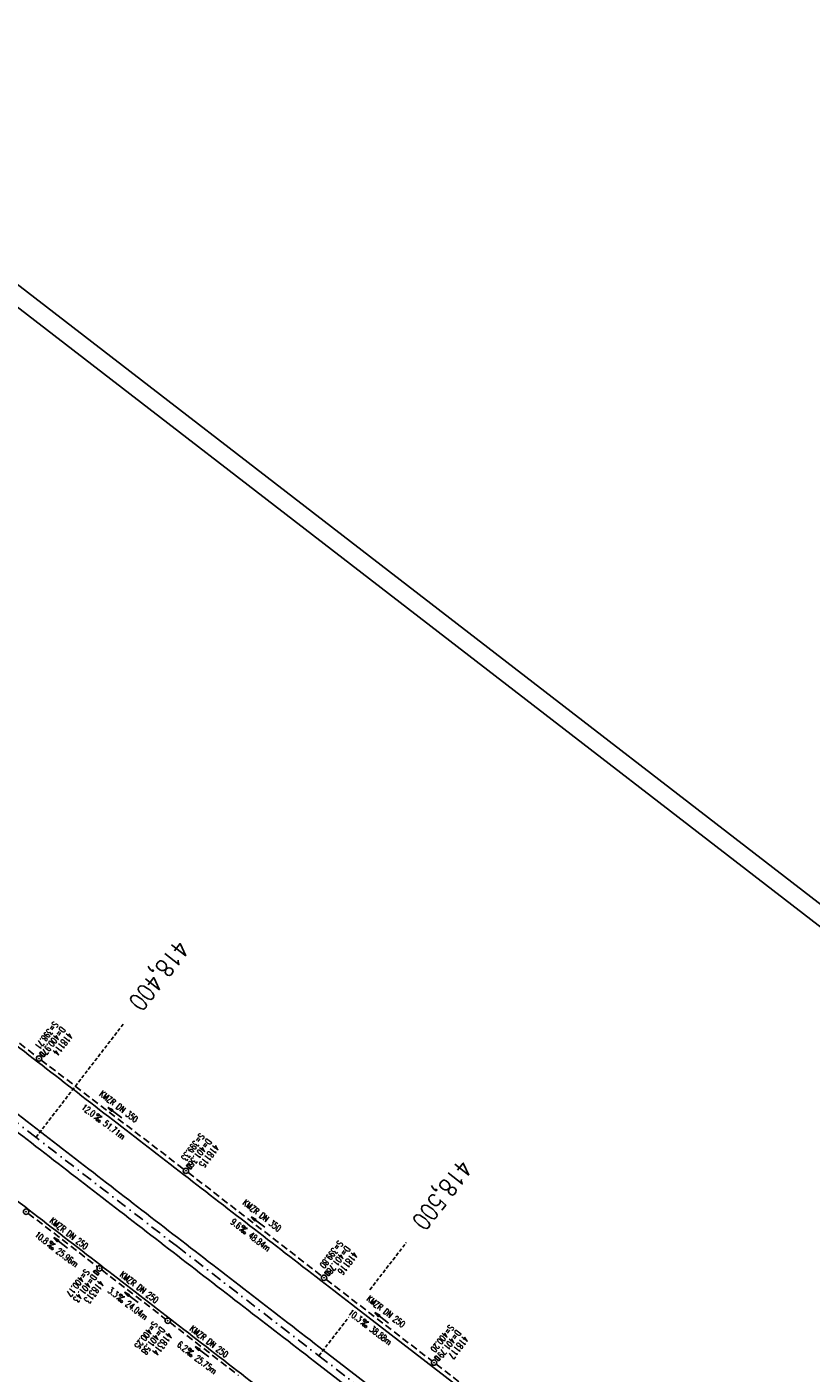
# Model space of a CAD drawing. Extents: x 448814 to 449970, y 436659 to 437685.
# Tile 13 of 18: x 449167 to 449386, y 437309 to 437685. Entities that reach past the tile are written whole.
import ezdxf
from ezdxf.enums import TextEntityAlignment as Align

# ---------------------------------------------------------------- set-up
doc = ezdxf.new("R2010")
doc.units = 0
doc.header["$LTSCALE"] = 2
doc.header["$MEASUREMENT"] = 0
for name, pattern in [('AUSGEZOGEN', [0]), ('GESTRICH-X2', [1.5, 1, -0.5]), ('GESTRICHELT', [0.75, 0.5, -0.25]), ('STRICHPT-X3', [3, 1.5, -0.75, 0, -0.75])]:
    doc.linetypes.add(name, pattern=pattern)
doc.layers.get('0').update_dxf_attribs({"linetype": 'AUSGEZOGEN'})
for name, color, linetype in [('ACHSE', 250, 'STRICHPT-X3'), ('FBR', 8, 'CONTINUOUS'), ('HEKTOM', 250, 'GESTRICHELT'), ('KANAL', 7, 'GESTRICH-X2'), ('PFEIL', 7, 'CONTINUOUS'), ('PKT', 7, 'CONTINUOUS'), ('Planeinteilung', 6, 'CONTINUOUS'), ('RAHMEN', 250, 'AUSGEZOGEN'), ('SCHACHTNR', 6, 'CONTINUOUS'), ('SCHSYMBOL', 7, 'AUSGEZOGEN'), ('TEXTO', 4, 'CONTINUOUS'), ('TEXTU', 4, 'CONTINUOUS')]:
    doc.layers.add(name, color=color, linetype=linetype)
doc.styles.add('ROMANS', font='romans.shx', dxfattribs={"width": 0.8})

# ---------------------------------------------------------------- blocks, each defined once
blk = doc.blocks.new('GST')
at = {"color": 0}
blk.add_circle((0, 0), 0.75, dxfattribs=at)
blk.add_point((0, 0), dxfattribs=at)
blk = doc.blocks.new('13')
blk.add_lwpolyline([(0.76, 1.22), (-0.75, 1.22), (-0.75, 1.8), (0.76, 1.8)], close=True)
at = {"rotation": 180}
blk.add_blockref('GST', (0, 0), dxfattribs=at)
blk = doc.blocks.new('PROM')
blk.add_line((1.57, 1.82), (0.02, 0.02))
for centre, radius in [((0.32, 1.51), 0.317), ((0.94, 0.29), 0.283), ((1.64, 0.29), 0.283)]:
    blk.add_circle(centre, radius)
blk.add_arc((0.99, 2.68), 1.03, 239.1414, 303.3549)
blk = doc.blocks.new('PFEIL2')
at = {"color": 0}
for p, q in [((0.88, 0), (-2.4, -0.01)), ((0.88, -0.27), (0.88, 0.28)), ((0.88, 0.28), (2.43, 0.01)), ((0.91, 0.27), (0.88, 0.26)), ((0.97, 0.26), (0.88, 0.25)), ((1.02, 0.25), (0.88, 0.23)), ((1.07, 0.24), (0.88, 0.21)), ((1.13, 0.23), (0.88, 0.19)), ((1.18, 0.22), (0.88, 0.17)), ((1.24, 0.21), (0.88, 0.15)), ((1.29, 0.21), (0.88, 0.14)), ((1.34, 0.2), (0.88, 0.12)), ((1.4, 0.19), (0.88, 0.1)), ((1.45, 0.18), (0.88, 0.08)), ((1.51, 0.17), (0.88, 0.06)), ((1.56, 0.16), (0.88, 0.04)), ((1.61, 0.15), (0.88, 0.02)), ((1.67, 0.14), (0.88, 0.01)), ((1.72, 0.13), (0.88, -0.01)), ((1.78, 0.12), (0.88, -0.03)), ((1.83, 0.11), (0.88, -0.05)), ((1.88, 0.1), (0.88, -0.07)), ((1.94, 0.09), (0.88, -0.09)), ((2.05, 0.08), (0.88, -0.12)), ((1.99, 0.08), (0.88, -0.11)), ((2.1, 0.07), (0.88, -0.14)), ((2.15, 0.06), (0.88, -0.16)), ((2.21, 0.05), (0.88, -0.18)), ((2.26, 0.04), (0.88, -0.2)), ((2.32, 0.03), (0.88, -0.22)), ((2.37, 0.02), (0.88, -0.23)), ((2.42, 0.01), (0.88, -0.25)), ((2.43, 0.01), (0.88, -0.27))]:
    blk.add_line(p, q, dxfattribs=at)
blk = doc.blocks.new('10')
blk.add_blockref('GST', (0, 0))
blk = doc.blocks.new('17')
blk.add_lwpolyline([(-0.76, -1.22), (0.75, -1.22), (0.75, -1.8), (-0.76, -1.8)], close=True)
blk.add_blockref('GST', (0, 0))
blk = doc.blocks.new('1135420')
blk.add_line((1135, 420), (0, 420))
at = {"layer": 'RAHMEN'}
blk.add_line((950, 415), (25, 415), dxfattribs=at)

msp = doc.modelspace()

# ---------------------------------------------------------------- linework, layer by layer
at = {"layer": 'ACHSE'}
msp.add_lwpolyline([(448957.68, 437538.39, -0.000001), (448981.59, 437519.94, 0.000001), (449011.27, 437497.03, 0), (449049.14, 437467.8, 0), (449090.43, 437435.92, 0.000002), (449130.01, 437405.37, -0.000003), (449169.59, 437374.82, -0.000004), (449209.17, 437344.27, 0.000004), (449248.76, 437313.72), (449327.92, 437252.62), (449426.87, 437176.24), (449506.03, 437115.14), (449624.77, 437023.48), (449723.72, 436947.11, -0.000002), (449783.09, 436901.28, 0.000001), (449842.47, 436855.45, 0.000001), (449856.16, 436844.88, -0.000003)], format="xyb", dxfattribs=at)
at = {"layer": 'FBR'}
for points in [[(448958.91, 437539.97, -0.000001), (448982.81, 437521.52), (449012.49, 437498.61), (449035.23, 437481.06), (449050.36, 437469.38), (449091.65, 437437.51, 0.000002), (449131.24, 437406.96, -0.000003), (449170.82, 437376.41, -0.000004), (449210.4, 437345.85, 0.000004), (449249.98, 437315.3), (449329.14, 437254.2), (449428.09, 437177.82), (449507.25, 437116.72), (449574.42, 437064.88)], [(448965.93, 437529.5), (448980.36, 437518.36), (449010.05, 437495.44), (449032.79, 437477.89), (449047.91, 437466.22), (449089.21, 437434.34, 0.000002), (449128.79, 437403.79, -0.000003), (449168.37, 437373.24, -0.000004), (449207.95, 437342.69, 0.000004), (449247.53, 437312.14), (449326.69, 437251.03), (449425.65, 437174.66), (449504.81, 437113.55), (449571.98, 437061.71)], [(449047.05, 437490.89), (449059.52, 437481.26), (449100.82, 437449.38, 0.000002), (449140.4, 437418.83, -0.000003), (449179.98, 437388.28, -0.000004), (449219.56, 437357.73, 0.000004), (449259.14, 437327.18), (449338.3, 437266.08), (449437.26, 437189.7), (449516.42, 437128.6), (449635.16, 437036.94), (449695.11, 436990.67)], [(449020.08, 437468.44), (449038.6, 437454.15), (449079.89, 437422.27, 0.000002), (449119.47, 437391.72, -0.000003), (449159.05, 437361.17, -0.000004), (449198.63, 437330.62, 0.000004), (449238.21, 437300.06), (449317.38, 437238.96), (449416.33, 437162.58), (449495.49, 437101.48), (449614.23, 437009.83), (449653.86, 436979.24)]]:
    msp.add_lwpolyline(points, format="xyb", dxfattribs=at)
at = {"layer": 'HEKTOM'}
for p, q in [((449169.59, 437374.81), (449194.03, 437406.47)), ((449263.02, 437332.2), (449273.19, 437345.38)), ((449248.75, 437313.72), (449257.1, 437324.54))]:
    msp.add_line(p, q, dxfattribs=at)
at = {"layer": 'KANAL'}
for p, q in [((449132, 437427.03), (449169.88, 437397.31)), ((449171.06, 437396.41), (449210.97, 437365.91)), ((449212.16, 437365), (449249.59, 437336)), ((449167.44, 437353.56), (449186.81, 437338.63)), ((449188, 437337.72), (449205.88, 437324)), ((449250.78, 437335.09), (449280.37, 437312.28)), ((449207.06, 437323.09), (449226.25, 437308.25)), ((449281.56, 437311.38), (449312.37, 437287.59))]:
    msp.add_line(p, q, dxfattribs=at)
at = {"layer": 'PKT'}
msp.add_point((449278.97, 437311.91), dxfattribs=at)

# ---------------------------------------------------------------- block references
at = {"layer": 'PFEIL'}
for p, rotation in [((449191.68, 437381.72), 142.5921000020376), ((449231.73, 437351.12), 142.2648000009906), ((449176.51, 437345.31), 142.3360000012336), ((449196.33, 437330.06), 142.5333999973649), ((449266.32, 437324.34), 142.3804999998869), ((449216.05, 437314.87), 142.2685999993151)]:
    msp.add_blockref('PFEIL2', p, dxfattribs=dict(at, rotation=rotation))
at = {"layer": 'Planeinteilung', "linetype": 'Continuous', "rotation": 322.3369009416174}
msp.add_blockref('1135420', (448814.48, 437352.85), dxfattribs=at)
at = {"layer": 'SCHSYMBOL', "rotation": 322.3364999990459}
for name, p in [('13', (449170.47, 437396.86)), ('13', (449211.55, 437365.45)), ('10', (449166.84, 437354.03)), ('17', (449187.39, 437338.17)), ('13', (449250.18, 437335.55)), ('10', (449206.48, 437323.54)), ('13', (449280.97, 437311.82))]:
    msp.add_blockref(name, p, dxfattribs=at)
at = {"layer": 'TEXTU'}
for p, rotation in [((449185.8, 437380.1), 322.5921000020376), ((449226.44, 437348.87), 322.2648000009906), ((449172.69, 437344.46), 322.3360000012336), ((449192.08, 437329.68), 322.5333999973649), ((449260.36, 437322.66), 322.3804999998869), ((449211.44, 437314.54), 322.2685999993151)]:
    msp.add_blockref('PROM', p, dxfattribs=dict(at, rotation=rotation))

# ---------------------------------------------------------------- texts
at = {"layer": 'HEKTOM', "style": 'ROMANS', "width": 0.8}
for s, p in [('418,400', (449208.9, 437430.4)), ('418,500', (449288.12, 437369.06))]:
    msp.add_text(s, height=5, rotation=232.3365, dxfattribs=at).set_placement(p)
at = {"layer": 'SCHACHTNR', "style": 'ROMANS'}
for s, height, width, p in [('S=398.71', 1.8, 0.6, (449174.6, 437407.38)), ('D=400.97', 1.8, 0.6, (449176.57, 437405.88)), ('418114', 2, 0.7, (449178.54, 437404.34)), ('S=399.33', 1.8, 0.6, (449215.5, 437376.12)), ('D=401.36', 1.8, 0.6, (449217.47, 437374.59)), ('418115', 2, 0.7, (449219.47, 437373.06)), ('S=399.80', 1.8, 0.6, (449254.25, 437346.13)), ('D=401.78', 1.8, 0.6, (449256.22, 437344.6)), ('418116', 2, 0.7, (449258.22, 437343.07)), ('S=400.17', 1.8, 0.6, (449183.34, 437338.16)), ('D=401.43', 1.8, 0.6, (449185.31, 437336.62)), ('418313', 2, 0.7, (449187.28, 437335.09)), ('S=400.25', 1.8, 0.6, (449202.41, 437323.53)), ('D=401.58', 1.8, 0.6, (449204.41, 437322)), ('S=400.20', 1.8, 0.6, (449285.26, 437322.59)), ('D=401.79', 1.8, 0.6, (449287.22, 437321.06)), ('418314', 2, 0.7, (449206.37, 437320.47)), ('418117', 2, 0.7, (449289.19, 437319.53))]:
    msp.add_text(s, height=height, rotation=232.3365, dxfattribs=dict(at, width=width)).set_placement(p)
at = {"layer": 'TEXTO', "style": 'ROMANS', "width": 0.75}
for s, rotation, p in [('KMZR DN 350', 322.5921, (449192.2, 437382.72)), ('KMZR DN 350', 322.2648, (449232.28, 437352.23)), ('KMZR DN 250', 322.336, (449178.27, 437347.24)), ('KMZR DN 250', 322.5334, (449197.92, 437332.18)), ('KMZR DN 250', 322.3805, (449266.92, 437325.41)), ('KMZR DN 250', 322.2686, (449217.47, 437317))]:
    msp.add_text(s, height=1.8, rotation=rotation, dxfattribs=at).set_placement(p, align=Align.CENTER)
at = {"layer": 'TEXTU', "style": 'ROMANS', "width": 0.75}
for s, rotation, p in [('12.0', 322.5921, (449182.16, 437382.88)), ('51.71m', 322.5921, (449188.19, 437378.28)), ('9.6', 322.2648, (449223.88, 437350.84)), ('10.8', 322.336, (449169.06, 437347.25)), ('48.84m', 322.2648, (449228.81, 437347.03)), ('25.96m', 322.336, (449175.06, 437342.63)), ('3.3', 322.5334, (449189.53, 437331.64)), ('24.04m', 322.5334, (449194.47, 437327.86)), ('10.3', 322.3805, (449256.75, 437325.44)), ('38.88m', 322.3805, (449262.75, 437320.81)), ('6.2', 322.2686, (449208.9, 437316.53)), ('25.75m', 322.2686, (449213.81, 437312.71))]:
    msp.add_text(s, height=1.8, rotation=rotation, dxfattribs=at).set_placement(p)

doc.saveas('drawing.dxf')
